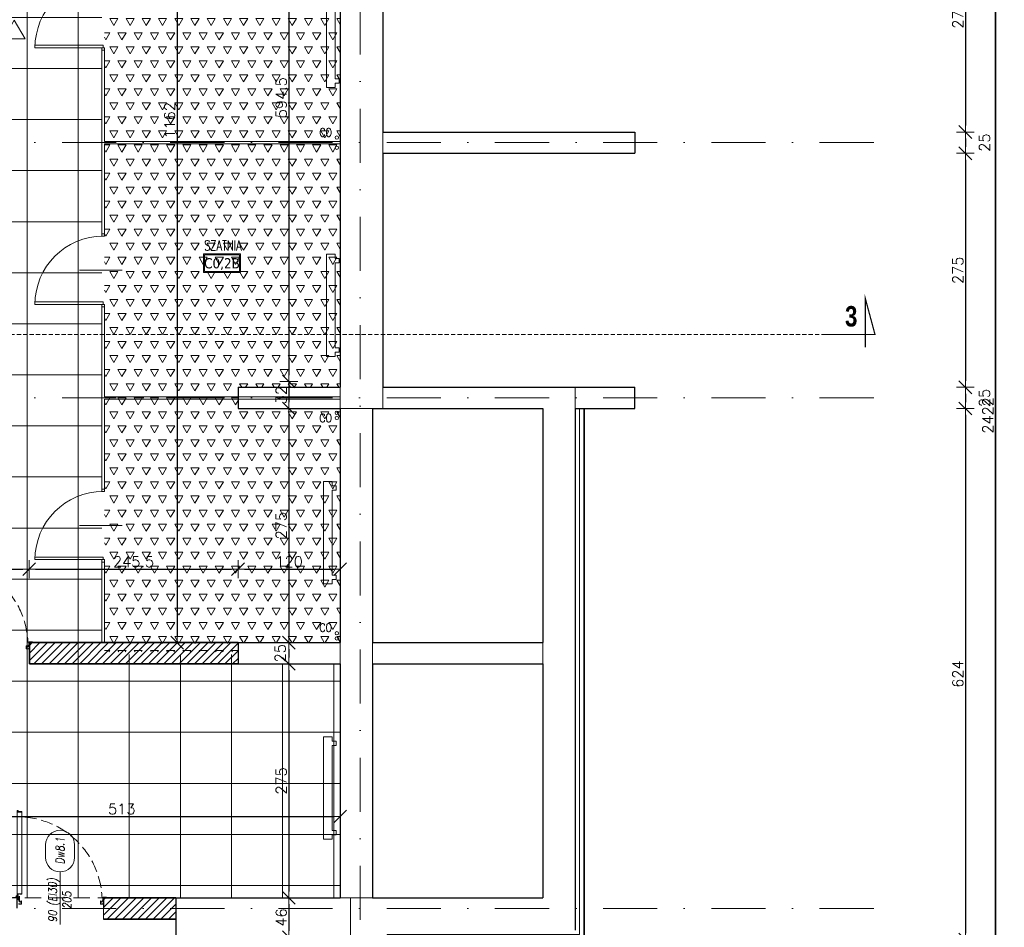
# Model space of a CAD drawing. Header units: millimetres. Extents: x 28291 to 177760, y -399809 to -170937.
# Tile 119 of 256: x 52791 to 53948, y -197449 to -196383. Entities that reach past the tile are written whole.
import ezdxf
from ezdxf.enums import TextEntityAlignment as Align

# ---------------------------------------------------------------- set-up
doc = ezdxf.new("R2010")
doc.units = ezdxf.units.MM
for name, pattern in [('CARKOVANA', [7.5, 5, -2.5]), ('CENTER', [0.6, 0.375, -0.075, 0.075, -0.075]), ('CHAIN', [0.3543, 0.2362, -0.0295, 0.0591, -0.0295]), ('DASHDOT', [25.4, 12.7, -6.35, 0, -6.35]), ('HIDDEN', [9.525, 6.35, -3.175]), ('Hidden Line', [391.222223, 282.222223, -109])]:
    doc.linetypes.add(name, pattern=pattern)
doc.layers.get('0').update_dxf_attribs({"lineweight": 0})
for name, color, linetype, lineweight in [('!! 0_ Istn-sciany', 3, 'Continuous', 30), ('!! 0_ Istn-widok', 1, 'Continuous', 15), ('!! 0_ Opis', 8, 'Continuous', 13), ('!! 0_Opis_pom', 9, 'Continuous', 13), ('!! 1_ tynk zewn  - nowy', 21, 'Continuous', 20), ('!! 1_droga ewakuacyjna', 3, 'CHAIN', 20), ('!! 1_hatch projektowane ściany', 4, 'Continuous', 5), ('!! 2_ remont Ocieplenie', 4, 'ZIGZAG', 5), ('!! 2_posadzki gres 2 - komu', 200, 'Continuous', 9), ('!! 2_posadzki winyle 1', 31, 'Continuous', 9), ('!! wymiary osi', 250, 'Continuous', 9), ('0-osie-liniA', 14, 'DASHDOT', 5)]:
    doc.layers.add(name, color=color, linetype=linetype, lineweight=lineweight)
for name, color, linetype, lineweight, true_color in [('!! 0_Istn-armatura', 9, 'Continuous', 9, 0x808080), ('!! 1_drzwi-linia - zrealizowane', 7, 'Continuous', 5, 0x7a7a7a), ('!! 1_PROJ SCIANY ZREAL - HATCH', 9, 'Continuous', 0, 0x808080), ('!! 1_PROJ ŚCIANY  - zrealizowane', 9, 'Continuous', 35, 0x808080), ('!! 1_Wyburzenia', 252, 'CARKOVANA', 13, 0x696969), ('!! 2_OPIS DRZWI ZREAZL', 7, 'Continuous', 5, 0xb5b5b5)]:
    doc.layers.add(name, color=color, linetype=linetype, lineweight=lineweight, true_color=true_color)
doc.layers.add('!! 0_Istn-grzejniki', color=7, linetype='Continuous', lineweight=0, plot=False)
doc.styles.add('50', font='ROMANS.shx', dxfattribs={"width": 0.8, "height": 10})
doc.styles.add('ARCHETYP', font='romans.shx', dxfattribs={"height": 15})
doc.styles.add('ARIAL', font='tahoma.ttf')
doc.styles.add('STYLE7', font='ARIALNB.TTF')
doc.styles.add('TXT', font='simplex.shx')
doc.linetypes.add('ZIGZAG', pattern='A,0.00254,-5.08,[131,ltypeshp.shx,S=5.08,R=0,X=-5.08,Y=0],-10.16,[131,ltypeshp.shx,S=5.08,R=180,X=5.08,Y=0],-5.08', length=20.32254)
doc.dimstyles.new('DIM50', dxfattribs={"dimscale": 5, "dimtxt": 2.5, "dimasz": 1.5, "dimexe": 0, "dimexo": 0, "dimgap": 0.5, "dimtad": 1, "dimdec": 4, "dimrnd": 0.5, "dimdsep": 46, "dimtxsty": 'TXT', "dimblk1": 'TICK1', "dimblk2": 'TICK1', "dimsah": 1, "dimcen": 0, "dimse1": 1, "dimse2": 1, "dimclrd": 1, "dimclre": 7, "dimclrt": 9, "dimadec": 0, "dimazin": 0, "dimtfac": 1, "dimtdec": 4, "dimtmove": 2, "dimatfit": 3, "dimldrblk": 'TICK1', "dimfxl": 1, "dimtolj": 1, "dimarcsym": 0})

# ---------------------------------------------------------------- blocks, each defined once
blk = doc.blocks.new('BLOK OSI')
at = {"layer": '0-osie-liniA', "ltscale": 5}
for points in [[(53191.21142, -193626.89479), (53191.21142, -199860.81919)], [(51570.03302, -196590.0883), (53810.60983, -196590.0883)], [(51570.03302, -196890.0883), (53810.60983, -196890.0883)], [(51570.03302, -197490.0883), (53810.60983, -197490.0883)]]:
    blk.add_lwpolyline(points, dxfattribs=at)
blk = doc.blocks.new('zaw-dr-90-p')
at = {"color": 2, "linetype": 'CENTER', "ltscale": 0.2}
for p, q in [((12, 0), (-12, 0)), ((0, 12), (0, -12)), ((24, 24), (31, 24)), ((24, 19), (31, 19))]:
    blk.add_line(p, q, dxfattribs=at)
at = {"ltscale": 0.2}
for p, q in [((10, 12), (6, 12)), ((10, 0), (10, 6))]:
    blk.add_line(p, q, dxfattribs=at)
blk.add_lwpolyline([(0, 6), (23, 6, 0.414214), (28, 11), (28, 31), (24, 31), (24, 11, -0.414214), (23, 10), (0, 10, 4.561698), (8, 6), (5, 4)], format="xyb", dxfattribs=at)
blk.add_lwpolyline([(0, 0), (-2, 0), (-2, 0), (0, 0), (0, 3), (0, 3), (0, 0), (3, 0), (3, 0), (0, 0), (0, -3), (0, -3)], close=True)
blk.add_lwpolyline([(10, 10), (10, 39), (6, 39), (6, 10)], dxfattribs=at)
blk.add_circle((0, 0), 6.5, dxfattribs=at)
blk = doc.blocks.new('drzwi 90- sc 12')
for p, q in [((-13620.3, 20410.2), (-13620.3, 20313.8)), ((-13614.9, 20409.9), (-13620.3, 20409.9)), ((-13616.1, 20410.3), (-13620.2, 20410.3)), ((-13616.1, 20410.3), (-13620, 20410.3)), ((-13618.2, 20410.3), (-13616.2, 20410.3)), ((-13618.2, 20410.3), (-13616.2, 20410.3)), ((-13616.1, 20410.3), (-13616.1, 20411.5)), ((-13616.1, 20411.5), (-13615, 20411.5)), ((-13614.9, 20411.4), (-13614.9, 20313.8)), ((-13620.3, 20313.5), (-13620.3, 20318)), ((-13614.9, 20312.3), (-13614.9, 20318)), ((-13715.6, 20308.3), (-13715.6, 20308.6)), ((-13715.6, 20307.7), (-13715.6, 20308.6)), ((-13715.6, 20307.8), (-13715.6, 20308.6)), ((-13715.6, 20307.7), (-13715.4, 20307.7)), ((-13614.9, 20313.8), (-13620.3, 20313.8)), ((-13618.2, 20313.4), (-13620.2, 20313.4)), ((-13618.2, 20313.7), (-13618.2, 20313.4)), ((-13618.2, 20313.7), (-13616.4, 20313.7)), ((-13617.8, 20311.1), (-13617.8, 20305.7)), ((-13617.8, 20311.1), (-13617.8, 20305.7)), ((-13616.2, 20309.9), (-13617.4, 20309.9)), ((-13616.2, 20309.9), (-13616.2, 20311)), ((-13615.9, 20313.2), (-13615.9, 20312.2)), ((-13615.9, 20312.2), (-13615, 20312.2)), ((-13715.8, 20302), (-13716.3, 20302)), ((-13616.8, 20302), (-13616.3, 20302))]:
    blk.add_line(p, q)
for points in [[(-13665.3, 20285), (-13665.3, 20325.8)], [(-13615.6, 20309.6), (-13615.3, 20309.6), (-13615.3, 20309.8), (-13616.3, 20309.8), (-13616.3, 20309.6), (-13615.9, 20309.6)]]:
    blk.add_lwpolyline(points)
at = {"lineweight": 30}
for points in [[(-13716.3, 20308.9), (-13721.3, 20308.9)], [(-13716.3, 20308.9), (-13716.3, 20296.9)], [(-13614.3, 20308.9), (-13609.3, 20308.9)], [(-13614.3, 20308.9), (-13614.3, 20296.9)]]:
    blk.add_lwpolyline(points, dxfattribs=at)
at = {"ltscale": 0.2}
for points in [[(-13715.6, 20307.5), (-13715.6, 20309.5, 0.414214), (-13715.9, 20309.8), (-13719.4, 20309.8, 0.414214), (-13719.8, 20309.5), (-13719.8, 20308.9), (-13719.6, 20308.9), (-13719.6, 20309.5, -0.414214), (-13719.4, 20309.6), (-13717, 20309.6)], [(-13717, 20309.6), (-13715.9, 20309.6, -0.414214), (-13715.7, 20309.5), (-13715.7, 20307.5)], [(-13715.7, 20307.8), (-13715.7, 20305.6, 0.414214), (-13715.4, 20305.2), (-13715, 20305.2, -0.414214), (-13714.8, 20305.1), (-13714.8, 20304.5, 0.414214), (-13714.5, 20304.1), (-13713.3, 20304.1, 0.414214), (-13712.9, 20304.5), (-13712.9, 20305.1, -1), (-13712.7, 20305.1), (-13712.7, 20302, -0.414214), (-13712.9, 20301.8), (-13715.4, 20301.8, -0.414214), (-13715.6, 20302), (-13715.6, 20302.5), (-13715.8, 20302.5), (-13715.8, 20302, 0.414214), (-13715.4, 20301.6), (-13712.9, 20301.6, 0.414214), (-13712.6, 20302), (-13712.6, 20305.1, 1), (-13713.1, 20305.1), (-13713.1, 20304.5, -0.414214), (-13713.3, 20304.3), (-13714.5, 20304.3, -0.414214), (-13714.6, 20304.5), (-13714.6, 20305.1, 0.414214), (-13715, 20305.4), (-13715.4, 20305.4, -0.414214), (-13715.6, 20305.6), (-13715.6, 20307.6)], [(-13615.9, 20309.6), (-13616.6, 20309.6, 0.414214), (-13616.8, 20309.5), (-13616.8, 20305.6, -0.414214), (-13617.1, 20305.2), (-13617.6, 20305.2, 0.414214), (-13617.7, 20305.1), (-13617.7, 20304.5, -0.414214), (-13618.1, 20304.1), (-13619.3, 20304.1, -0.414214), (-13619.6, 20304.5), (-13619.6, 20305.1, 1), (-13619.8, 20305.1), (-13619.8, 20302, 0.414214), (-13619.6, 20301.8), (-13617.1, 20301.8, 0.414214), (-13616.9, 20302), (-13616.9, 20302.5), (-13616.8, 20302.5), (-13616.8, 20302, -0.414214), (-13617.1, 20301.6), (-13619.6, 20301.6, -0.414214), (-13620, 20302), (-13620, 20305.1, -1), (-13619.4, 20305.1), (-13619.4, 20304.5, 0.414214), (-13619.3, 20304.3), (-13618.1, 20304.3, 0.414214), (-13617.9, 20304.5), (-13617.9, 20305.1, -0.414214), (-13617.6, 20305.4), (-13617.1, 20305.4, 0.414214), (-13617, 20305.6), (-13617, 20309.5, -0.414214), (-13616.6, 20309.8), (-13613.1, 20309.8, -0.414214), (-13612.8, 20309.5), (-13612.8, 20308.9), (-13612.9, 20308.9), (-13612.9, 20309.5, 0.414214), (-13613.1, 20309.6), (-13615.6, 20309.6)]]:
    blk.add_lwpolyline(points, format="xyb", dxfattribs=at)
blk.add_lwpolyline([(-13616.8, 20308.8), (-13617, 20308.8), (-13617, 20307.4), (-13616.8, 20307.4)], close=True)
for centre, radius, start, end in [((-13620.2, 20410.2), 0.1, 90, 180), ((-13615, 20411.4), 0.1, 0, 90), ((-13620.2, 20313.5), 0.1, 180, 270), ((-13616.4, 20313.2), 0.5, 0, 90), ((-13616.3, 20311), 0.1, 0, 90), ((-13615, 20312.3), 0.1, 270, 0)]:
    blk.add_arc(centre, radius, start, end)
at = {"linetype": 'Hidden Line', "lineweight": 9, "ltscale": 0.05}
blk.add_arc((-13615.5, 20305.1), 99.1, 94.8005, 177.6944, dxfattribs=at)
at = {"xscale": 0.09999999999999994, "yscale": 0.09999999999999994, "zscale": 0.09999999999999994, "rotation": 180.0000000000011}
blk.add_blockref('zaw-dr-90-p', (-13614.9, 20310.9), dxfattribs=at)
blk = doc.blocks.new('TICK1')
at = {"color": 2}
blk.add_line((-1, -1), (1, 1), dxfattribs=at)
at = {"color": 0}
for p, q in [((0, 0), (-1, 0)), ((0, -1.4), (0, 1.4))]:
    blk.add_line(p, q, dxfattribs=at)
blk = doc.blocks.new('*D2482')
at = {"layer": '!! wymiary osi', "color": 1, "lineweight": -2, "transparency": 16777216}
blk.add_line((53937.1, -195644.1), (53937.1, -198051.1), dxfattribs=at)
at = {"layer": 'DEFPOINTS', "color": 0, "transparency": 16777216}
for p in [(53228.7, -195636.6), (53228.7, -198058.6), (53937.1, -198058.6)]:
    blk.add_point(p, dxfattribs=at)
at = {"layer": '!! wymiary osi', "color": 1, "lineweight": -2, "transparency": 16777216, "xscale": 7.5, "yscale": 7.5, "zscale": 7.5}
for p, rotation in [((53937.1, -195636.6), 90), ((53937.1, -198058.6), 270)]:
    blk.add_blockref('TICK1', p, dxfattribs=dict(at, rotation=rotation))
at = {"layer": '!! wymiary osi', "color": 9, "transparency": 16777216, "insert": (53928.4, -196847.6), "char_height": 12.5, "attachment_point": 5, "rotation": 90, "style": 'TXT'}
blk.add_mtext('\\A1;2422', dxfattribs=at)
blk = doc.blocks.new('*D2483')
at = {"layer": '!! wymiary osi', "color": 1, "lineweight": -2, "transparency": 16777216}
blk.add_line((53937.1, -198051.1), (53937.1, -195644.1), dxfattribs=at)
at = {"layer": 'DEFPOINTS', "color": 0, "transparency": 16777216}
for p in [(53228.7, -195636.6), (53937.1, -195636.6), (53228.7, -198058.6)]:
    blk.add_point(p, dxfattribs=at)
at = {"layer": '!! wymiary osi', "color": 1, "lineweight": -2, "transparency": 16777216, "xscale": 7.5, "yscale": 7.5, "zscale": 7.5}
for p, rotation in [((53937.1, -195636.6), 90), ((53937.1, -198058.6), 270)]:
    blk.add_blockref('TICK1', p, dxfattribs=dict(at, rotation=rotation))
at = {"layer": '!! wymiary osi', "color": 9, "transparency": 16777216, "insert": (53928.4, -196847.6), "char_height": 12.5, "attachment_point": 5, "rotation": 90, "style": 'TXT'}
blk.add_mtext('\\A1;2422', dxfattribs=at)
blk = doc.blocks.new('*D2486')
at = {"layer": '!! wymiary osi', "color": 1, "lineweight": -2, "transparency": 16777216}
blk.add_line((53901.9, -196247.1), (53901.9, -196507.1), dxfattribs=at)
at = {"layer": 'DEFPOINTS', "color": 0, "transparency": 16777216}
for p in [(53513.7, -196239.6), (53513.7, -196514.6), (53901.9, -196514.6)]:
    blk.add_point(p, dxfattribs=at)
at = {"layer": '!! wymiary osi', "color": 1, "lineweight": -2, "transparency": 16777216, "xscale": 7.5, "yscale": 7.5, "zscale": 7.5}
for p, rotation in [((53901.9, -196239.6), 90), ((53901.9, -196514.6), 270)]:
    blk.add_blockref('TICK1', p, dxfattribs=dict(at, rotation=rotation))
at = {"layer": '!! wymiary osi', "color": 9, "transparency": 16777216, "insert": (53893.1, -196377.1), "char_height": 12.5, "attachment_point": 5, "rotation": 90, "style": 'TXT'}
blk.add_mtext('\\A1;275', dxfattribs=at)
blk = doc.blocks.new('*D2487')
at = {"layer": '!! wymiary osi', "color": 1, "lineweight": -2, "transparency": 16777216}
blk.add_line((53901.9, -196522.1), (53901.9, -196532.1), dxfattribs=at)
at = {"layer": 'DEFPOINTS', "color": 0, "transparency": 16777216}
for p in [(53513.7, -196514.6), (53513.7, -196539.6), (53901.9, -196539.6)]:
    blk.add_point(p, dxfattribs=at)
at = {"layer": '!! wymiary osi', "color": 1, "lineweight": -2, "transparency": 16777216, "xscale": 7.5, "yscale": 7.5, "zscale": 7.5}
for p, rotation in [((53901.9, -196514.6), 90), ((53901.9, -196539.6), 270)]:
    blk.add_blockref('TICK1', p, dxfattribs=dict(at, rotation=rotation))
at = {"layer": '!! wymiary osi', "color": 9, "transparency": 16777216, "insert": (53924.4, -196527.1), "char_height": 12.5, "attachment_point": 5, "rotation": 90, "style": 'TXT'}
blk.add_mtext('\\A1;25', dxfattribs=at)
blk = doc.blocks.new('*D2488')
at = {"layer": '!! wymiary osi', "color": 1, "lineweight": -2, "transparency": 16777216}
blk.add_line((53901.9, -196547.1), (53901.9, -196807.1), dxfattribs=at)
at = {"layer": 'DEFPOINTS', "color": 0, "transparency": 16777216}
for p in [(53513.7, -196539.6), (53513.7, -196814.6), (53901.9, -196814.6)]:
    blk.add_point(p, dxfattribs=at)
at = {"layer": '!! wymiary osi', "color": 1, "lineweight": -2, "transparency": 16777216, "xscale": 7.5, "yscale": 7.5, "zscale": 7.5}
for p, rotation in [((53901.9, -196539.6), 90), ((53901.9, -196814.6), 270)]:
    blk.add_blockref('TICK1', p, dxfattribs=dict(at, rotation=rotation))
at = {"layer": '!! wymiary osi', "color": 9, "transparency": 16777216, "insert": (53893.1, -196677.1), "char_height": 12.5, "attachment_point": 5, "rotation": 90, "style": 'TXT'}
blk.add_mtext('\\A1;275', dxfattribs=at)
blk = doc.blocks.new('*D2489')
at = {"layer": '!! wymiary osi', "color": 1, "lineweight": -2, "transparency": 16777216}
blk.add_line((53901.9, -196822.1), (53901.9, -196832.1), dxfattribs=at)
at = {"layer": 'DEFPOINTS', "color": 0, "transparency": 16777216}
for p in [(53513.7, -196814.6), (53517.4, -196839.6), (53901.9, -196839.6)]:
    blk.add_point(p, dxfattribs=at)
at = {"layer": '!! wymiary osi', "color": 1, "lineweight": -2, "transparency": 16777216, "xscale": 7.5, "yscale": 7.5, "zscale": 7.5}
for p, rotation in [((53901.9, -196814.6), 90), ((53901.9, -196839.6), 270)]:
    blk.add_blockref('TICK1', p, dxfattribs=dict(at, rotation=rotation))
at = {"layer": '!! wymiary osi', "color": 9, "transparency": 16777216, "insert": (53924.4, -196827.1), "char_height": 12.5, "attachment_point": 5, "rotation": 90, "style": 'TXT'}
blk.add_mtext('\\A1;25', dxfattribs=at)
blk = doc.blocks.new('*D2490')
at = {"layer": '!! wymiary osi', "color": 1, "lineweight": -2, "transparency": 16777216}
blk.add_line((53901.9, -196847.1), (53901.9, -197456.1), dxfattribs=at)
at = {"layer": 'DEFPOINTS', "color": 0, "transparency": 16777216}
for p in [(53517.4, -196839.6), (53454.7, -197463.6), (53901.9, -197463.6)]:
    blk.add_point(p, dxfattribs=at)
at = {"layer": '!! wymiary osi', "color": 1, "lineweight": -2, "transparency": 16777216, "xscale": 7.5, "yscale": 7.5, "zscale": 7.5}
for p, rotation in [((53901.9, -196839.6), 90), ((53901.9, -197463.6), 270)]:
    blk.add_blockref('TICK1', p, dxfattribs=dict(at, rotation=rotation))
at = {"layer": '!! wymiary osi', "color": 9, "transparency": 16777216, "insert": (53893.1, -197151.6), "char_height": 12.5, "attachment_point": 5, "rotation": 90, "style": 'TXT'}
blk.add_mtext('\\A1;624', dxfattribs=at)
blk = doc.blocks.new('*D2500')
at = {"layer": '!! wymiary osi', "color": 1, "lineweight": -2, "transparency": 16777216}
blk.add_line((53107.3, -196220.6), (53107.3, -196800.3), dxfattribs=at)
at = {"layer": 'DEFPOINTS', "color": 0, "transparency": 16777216}
for p in [(53167.7, -196213.1), (53107.3, -196807.8), (53167.7, -196807.8)]:
    blk.add_point(p, dxfattribs=at)
at = {"layer": '!! wymiary osi', "color": 1, "lineweight": -2, "transparency": 16777216, "xscale": 7.5, "yscale": 7.5, "zscale": 7.5}
for p, rotation in [((53107.3, -196213.1), 90), ((53107.3, -196807.8), 270)]:
    blk.add_blockref('TICK1', p, dxfattribs=dict(at, rotation=rotation))
at = {"layer": '!! wymiary osi', "color": 9, "transparency": 16777216, "insert": (53098.5, -196474.3), "char_height": 12.5, "attachment_point": 5, "rotation": 90, "style": 'TXT'}
blk.add_mtext('\\A1;594.5', dxfattribs=at)
blk = doc.blocks.new('*D2501')
at = {"layer": '!! wymiary osi', "color": 1, "lineweight": -2, "transparency": 16777216}
blk.add_line((53107.3, -196815.3), (53107.3, -196832.1), dxfattribs=at)
at = {"layer": 'DEFPOINTS', "color": 0, "transparency": 16777216}
for p in [(53167.7, -196807.8), (53107.3, -196839.6), (53167.7, -196839.6)]:
    blk.add_point(p, dxfattribs=at)
at = {"layer": '!! wymiary osi', "color": 1, "lineweight": -2, "transparency": 16777216, "xscale": 7.5, "yscale": 7.5, "zscale": 7.5}
for p, rotation in [((53107.3, -196807.8), 90), ((53107.3, -196839.6), 270)]:
    blk.add_blockref('TICK1', p, dxfattribs=dict(at, rotation=rotation))
at = {"layer": '!! wymiary osi', "color": 9, "transparency": 16777216, "insert": (53098.5, -196823.7), "char_height": 12.5, "attachment_point": 5, "rotation": 90, "style": 'TXT'}
blk.add_mtext('\\A1;32', dxfattribs=at)
blk = doc.blocks.new('*D2502')
at = {"layer": '!! wymiary osi', "color": 1, "lineweight": -2, "transparency": 16777216}
blk.add_line((53107.3, -196847.1), (53107.3, -197107.1), dxfattribs=at)
at = {"layer": 'DEFPOINTS', "color": 0, "transparency": 16777216}
for p in [(53167.7, -196839.6), (53107.3, -197114.6), (53167.7, -197114.6)]:
    blk.add_point(p, dxfattribs=at)
at = {"layer": '!! wymiary osi', "color": 1, "lineweight": -2, "transparency": 16777216, "xscale": 7.5, "yscale": 7.5, "zscale": 7.5}
for p, rotation in [((53107.3, -196839.6), 90), ((53107.3, -197114.6), 270)]:
    blk.add_blockref('TICK1', p, dxfattribs=dict(at, rotation=rotation))
at = {"layer": '!! wymiary osi', "color": 9, "transparency": 16777216, "insert": (53098.5, -196977.1), "char_height": 12.5, "attachment_point": 5, "rotation": 90, "style": 'TXT'}
blk.add_mtext('\\A1;275', dxfattribs=at)
blk = doc.blocks.new('*D2531')
at = {"layer": '!! wymiary osi', "color": 1, "lineweight": -2, "transparency": 16777216}
blk.add_line((52662.2, -197318.9), (53160.2, -197318.9), dxfattribs=at)
at = {"layer": 'DEFPOINTS', "color": 0, "transparency": 16777216}
for p in [(52654.7, -197277.1), (53167.7, -197277.1), (53167.7, -197318.9)]:
    blk.add_point(p, dxfattribs=at)
at = {"layer": '!! wymiary osi', "color": 1, "lineweight": -2, "transparency": 16777216, "xscale": 7.5, "yscale": 7.5, "zscale": 7.5, "rotation": 180}
blk.add_blockref('TICK1', (52654.7, -197318.9), dxfattribs=at)
at = {"layer": '!! wymiary osi', "color": 1, "lineweight": -2, "transparency": 16777216, "xscale": 7.5, "yscale": 7.5, "zscale": 7.5}
blk.add_blockref('TICK1', (53167.7, -197318.9), dxfattribs=at)
at = {"layer": '!! wymiary osi', "color": 9, "transparency": 16777216, "insert": (52911.2, -197310.1), "char_height": 12.5, "attachment_point": 5, "style": 'TXT'}
blk.add_mtext('\\A1;513', dxfattribs=at)
blk = doc.blocks.new('*D2535')
at = {"layer": '!! wymiary osi', "color": 1, "lineweight": -2, "transparency": 16777216}
blk.add_line((52708.2, -197028.2), (52794.9, -197028.2), dxfattribs=at)
at = {"layer": 'DEFPOINTS', "color": 0, "transparency": 16777216}
for p in [(52802.4, -197028.2), (52700.7, -197114.6), (52802.4, -197114)]:
    blk.add_point(p, dxfattribs=at)
at = {"layer": '!! wymiary osi', "color": 1, "lineweight": -2, "transparency": 16777216, "xscale": 7.5, "yscale": 7.5, "zscale": 7.5, "rotation": 180}
blk.add_blockref('TICK1', (52700.7, -197028.2), dxfattribs=at)
at = {"layer": '!! wymiary osi', "color": 1, "lineweight": -2, "transparency": 16777216, "xscale": 7.5, "yscale": 7.5, "zscale": 7.5}
blk.add_blockref('TICK1', (52802.4, -197028.2), dxfattribs=at)
at = {"layer": '!! wymiary osi', "color": 9, "transparency": 16777216, "insert": (52751.5, -197019.5), "char_height": 12.5, "attachment_point": 5, "style": 'TXT'}
blk.add_mtext('\\A1;101.5', dxfattribs=at)
blk = doc.blocks.new('*D2536')
at = {"layer": '!! wymiary osi', "color": 1, "lineweight": -2, "transparency": 16777216}
blk.add_line((52809.9, -197028.2), (53040.2, -197028.2), dxfattribs=at)
at = {"layer": 'DEFPOINTS', "color": 0, "transparency": 16777216}
for p in [(53047.7, -197028.2), (52802.4, -197114), (53047.7, -197114)]:
    blk.add_point(p, dxfattribs=at)
at = {"layer": '!! wymiary osi', "color": 1, "lineweight": -2, "transparency": 16777216, "xscale": 7.5, "yscale": 7.5, "zscale": 7.5, "rotation": 180}
blk.add_blockref('TICK1', (52802.4, -197028.2), dxfattribs=at)
at = {"layer": '!! wymiary osi', "color": 1, "lineweight": -2, "transparency": 16777216, "xscale": 7.5, "yscale": 7.5, "zscale": 7.5}
blk.add_blockref('TICK1', (53047.7, -197028.2), dxfattribs=at)
at = {"layer": '!! wymiary osi', "color": 9, "transparency": 16777216, "insert": (52925, -197019.5), "char_height": 12.5, "attachment_point": 5, "style": 'TXT'}
blk.add_mtext('\\A1;245.5', dxfattribs=at)
blk = doc.blocks.new('*D2537')
at = {"layer": '!! wymiary osi', "color": 1, "lineweight": -2, "transparency": 16777216}
blk.add_line((53055.2, -197028.2), (53160.2, -197028.2), dxfattribs=at)
at = {"layer": 'DEFPOINTS', "color": 0, "transparency": 16777216}
for p in [(53167.7, -197028.2), (53047.7, -197114), (53167.7, -197114.6)]:
    blk.add_point(p, dxfattribs=at)
at = {"layer": '!! wymiary osi', "color": 1, "lineweight": -2, "transparency": 16777216, "xscale": 7.5, "yscale": 7.5, "zscale": 7.5, "rotation": 180}
blk.add_blockref('TICK1', (53047.7, -197028.2), dxfattribs=at)
at = {"layer": '!! wymiary osi', "color": 1, "lineweight": -2, "transparency": 16777216, "xscale": 7.5, "yscale": 7.5, "zscale": 7.5}
blk.add_blockref('TICK1', (53167.7, -197028.2), dxfattribs=at)
at = {"layer": '!! wymiary osi', "color": 9, "transparency": 16777216, "insert": (53107.7, -197019.5), "char_height": 12.5, "attachment_point": 5, "style": 'TXT'}
blk.add_mtext('\\A1;120', dxfattribs=at)
blk = doc.blocks.new('*D2543')
at = {"layer": '!! wymiary osi', "color": 1, "lineweight": -2, "transparency": 16777216}
blk.add_line((53107.3, -197122.1), (53107.3, -197132.1), dxfattribs=at)
at = {"layer": 'DEFPOINTS', "color": 0, "transparency": 16777216}
for p in [(53167.7, -197114.6), (53107.3, -197139.6), (53167.7, -197139.6)]:
    blk.add_point(p, dxfattribs=at)
at = {"layer": '!! wymiary osi', "color": 1, "lineweight": -2, "transparency": 16777216, "xscale": 7.5, "yscale": 7.5, "zscale": 7.5}
for p, rotation in [((53107.3, -197114.6), 90), ((53107.3, -197139.6), 270)]:
    blk.add_blockref('TICK1', p, dxfattribs=dict(at, rotation=rotation))
at = {"layer": '!! wymiary osi', "color": 9, "transparency": 16777216, "insert": (53097.3, -197127.1), "char_height": 12.5, "attachment_point": 5, "rotation": 90, "style": 'TXT'}
blk.add_mtext('\\A1;25', dxfattribs=at)
blk = doc.blocks.new('*D2544')
at = {"layer": '!! wymiary osi', "color": 1, "lineweight": -2, "transparency": 16777216}
blk.add_line((53107.3, -197147.1), (53107.3, -197407.1), dxfattribs=at)
at = {"layer": 'DEFPOINTS', "color": 0, "transparency": 16777216}
for p in [(53167.7, -197139.6), (53107.3, -197414.6), (53167.7, -197414.6)]:
    blk.add_point(p, dxfattribs=at)
at = {"layer": '!! wymiary osi', "color": 1, "lineweight": -2, "transparency": 16777216, "xscale": 7.5, "yscale": 7.5, "zscale": 7.5}
for p, rotation in [((53107.3, -197139.6), 90), ((53107.3, -197414.6), 270)]:
    blk.add_blockref('TICK1', p, dxfattribs=dict(at, rotation=rotation))
at = {"layer": '!! wymiary osi', "color": 9, "transparency": 16777216, "insert": (53098.5, -197277.1), "char_height": 12.5, "attachment_point": 5, "rotation": 90, "style": 'TXT'}
blk.add_mtext('\\A1;275', dxfattribs=at)
blk = doc.blocks.new('*D2545')
at = {"layer": '!! wymiary osi', "color": 1, "lineweight": -2, "transparency": 16777216}
blk.add_line((53107.3, -197422.1), (53107.3, -197453.1), dxfattribs=at)
at = {"layer": 'DEFPOINTS', "color": 0, "transparency": 16777216}
for p in [(53167.7, -197414.6), (53107.3, -197460.6), (53167.7, -197460.6)]:
    blk.add_point(p, dxfattribs=at)
at = {"layer": '!! wymiary osi', "color": 1, "lineweight": -2, "transparency": 16777216, "xscale": 7.5, "yscale": 7.5, "zscale": 7.5}
for p, rotation in [((53107.3, -197414.6), 90), ((53107.3, -197460.6), 270)]:
    blk.add_blockref('TICK1', p, dxfattribs=dict(at, rotation=rotation))
at = {"layer": '!! wymiary osi', "color": 9, "transparency": 16777216, "insert": (53098.5, -197437.6), "char_height": 12.5, "attachment_point": 5, "rotation": 90, "style": 'TXT'}
blk.add_mtext('\\A1;46', dxfattribs=at)
blk = doc.blocks.new('*D2600')
at = {"layer": '!! wymiary osi', "color": 1, "lineweight": -2, "transparency": 16777216}
blk.add_line((52976.2, -195960.1), (52976.2, -197107.1), dxfattribs=at)
at = {"layer": 'DEFPOINTS', "color": 0, "transparency": 16777216}
for p in [(52894.7, -195952.6), (52894.7, -197114.6), (52976.2, -197114.6)]:
    blk.add_point(p, dxfattribs=at)
at = {"layer": '!! wymiary osi', "color": 1, "lineweight": -2, "transparency": 16777216, "xscale": 7.5, "yscale": 7.5, "zscale": 7.5}
for p, rotation in [((52976.2, -195952.6), 90), ((52976.2, -197114.6), 270)]:
    blk.add_blockref('TICK1', p, dxfattribs=dict(at, rotation=rotation))
at = {"layer": '!! wymiary osi', "color": 9, "transparency": 16777216, "insert": (52967.4, -196500.9), "char_height": 12.5, "attachment_point": 5, "rotation": 90, "style": 'TXT'}
blk.add_mtext('\\A1;1162', dxfattribs=at)
blk = doc.blocks.new('oznaczenie przekroi')
at = {"layer": '!! 0_ Opis', "color": 2, "const_width": 1.44}
blk.add_lwpolyline([(89794.5, -196602.5), (89855.3, -196602.5), (89844, -196560.4), (89844, -196617.7)], dxfattribs=at)
blk.add_lwpolyline([(89794.5, -196602.5), (89855.3, -196602.5), (89844, -196560.4), (89844, -196617.7)], dxfattribs=at)
at = {"layer": '!! 1_Wyburzenia'}
blk.add_lwpolyline([(87812.4, -196602.5), (89794.5, -196602.5)], dxfattribs=at)
at = {"layer": '!! 0_ Opis', "color": 9, "style": 'STYLE7', "text_generation_flag": 6, "width": 0.95}
blk.add_text('3', height=24, rotation=180, dxfattribs=at).set_placement((89820.1, -196593.1))
blk = doc.blocks.new('1_ok-opis')
blk.add_line((0, 111.6), (0, 50))
for points in [[(-17, 128.6), (-17, 143.6)], [(17, 128.6), (17, 143.6)]]:
    blk.add_lwpolyline(points)
for centre, start, end in [((0, 143.6), 0, 180), ((0, 128.6), 180, 0)]:
    blk.add_arc(centre, 17, start, end)
at = {"style": 'ARCHETYP'}
for tag, height, rotation, p in [('NR', 12, 90, (0, 136.9)), ('NR', 12, 270, (0, 136.9)), ('SZEROKOŚĆ', 10, 90, (-8, 78.3)), ('WYSOKOŚĆ', 10, 270, (-8, 78.3)), ('WYSOKOŚĆ', 10, 90, (8, 78.3)), ('SZEROKOŚĆ', 10, 270, (8, 78.3))]:
    blk.add_attdef(tag, text='', height=height, rotation=rotation, dxfattribs=at).set_placement(p, align=Align.MIDDLE)

msp = doc.modelspace()

# ---------------------------------------------------------------- hatches: boundary and pattern name
at = {"layer": '!! 1_PROJ SCIANY ZREAL - HATCH'}
h = msp.add_hatch(dxfattribs=at)
h.set_pattern_fill('ANSI31', color=256, scale=2)
h.paths.add_polyline_path([(52802.71142, -197139.5883), (53047.71142, -197139.5883), (53047.71142, -197114.5883), (52802.71142, -197114.5883)])
h = msp.add_hatch(dxfattribs=at)
h.set_pattern_fill('ANSI31', color=256, scale=2)
h.paths.add_polyline_path([(52889.71142, -197439.5883), (52974.71142, -197439.5883), (52974.71142, -197414.5883), (52889.71142, -197414.5883)])
at = {"layer": '!! 2_posadzki gres 2 - komu', "linetype": 'Continuous'}
h = msp.add_hatch(dxfattribs=at)
h.set_pattern_fill('_USER', color=256, scale=60, double=1, pattern_type=0)
h.set_pattern_definition([(0, (0, 0), (0, 60), []), (90, (0, 0), (-60, 4e-15), [])])
h.paths.add_polyline_path([(52370.71142, -197414.5883), (53167.71142, -197414.5883), (53167.71142, -197139.5883), (53047.71142, -197139.5883), (53047.71142, -197128.5883), (52887.71142, -197128.5883), (52887.71142, -196222.5883), (53167.71142, -196222.5883), (53167.71142, -195639.5883), (52604.71142, -195639.5883), (52604.71142, -197139.5883), (52370.71142, -197139.5883)])
at = {"layer": '!! 2_posadzki winyle 1'}
h = msp.add_hatch(dxfattribs=at)
h.set_pattern_fill('TRIANG', color=256, scale=2, style=0)
h.paths.add_polyline_path([(52890.71142, -197125.5883), (53047.71142, -197125.5883), (53047.71142, -197114.5883), (53167.71142, -197114.5883), (53167.71142, -196839.5883), (53047.71142, -196839.5883), (53047.71142, -196814.5883), (53167.71142, -196814.5883), (53167.71142, -196225.5883), (52890.71142, -196225.5883)])

# ---------------------------------------------------------------- linework, layer by layer
at = {"layer": '!! 0_ Istn-sciany'}
for points in [[(53167.71142, -196211.0883), (53167.71142, -196814.5883)], [(53217.71142, -196239.5883), (53217.71142, -196514.5883)], [(53217.71142, -196514.5883), (53513.71142, -196514.5883)], [(53513.71142, -196514.5883), (53513.71142, -196539.5883)], [(53217.71142, -196539.5883), (53217.71142, -196814.5883)], [(53217.71142, -196539.5883), (53513.71142, -196539.5883)], [(53047.71142, -196814.5883), (53047.71142, -196839.5883)], [(53047.71142, -196814.5883), (53167.71142, -196814.5883)], [(53217.71142, -196814.5883), (53513.71142, -196814.5883)], [(53513.71142, -196839.5883), (53513.71142, -196814.5883)], [(53047.71142, -196839.5883), (53167.71142, -196839.5883)], [(53167.71142, -196839.5883), (53167.71142, -197114.5883)], [(53205.71142, -196839.5883), (53205.71142, -197114.5883)], [(53205.71142, -196839.5883), (53405.71142, -196839.5883)], [(53405.71142, -196839.5883), (53405.71142, -197114.5883)], [(53443.71142, -196839.5883), (53443.71142, -197452.5883)], [(53443.71142, -196839.5883), (53513.71142, -196839.5883)], [(53047.71142, -197114.5883), (53047.71142, -197139.5883)], [(53047.71142, -197114.5883), (53167.71142, -197114.5883)], [(53205.71142, -197114.5883), (53405.71142, -197114.5883)], [(53047.71142, -197139.5883), (53167.71142, -197139.5883)], [(53167.71142, -197139.5883), (53167.71142, -197414.5883)], [(53205.71142, -197139.5883), (53205.71142, -197414.5883)], [(53205.71142, -197139.5883), (53405.71142, -197139.5883)], [(53405.71142, -197139.5883), (53405.71142, -197414.5883)], [(52974.71142, -197414.5883), (53167.71142, -197414.5883)], [(52974.71142, -197414.5883), (52974.71142, -197460.5883)], [(53205.71142, -197414.5883), (53405.71142, -197414.5883)]]:
    msp.add_lwpolyline(points, dxfattribs=at)
at = {"layer": '!! 0_ Istn-widok'}
for p, q in [((53167.71142, -196825.5883), (52890.71142, -196825.5883)), ((53167.71142, -196828.5883), (52890.71142, -196828.5883))]:
    msp.add_line(p, q, dxfattribs=at)
for points in [[(52809.21142, -196412.5883), (52889.21142, -196412.5883), (52889.21142, -196415.5883), (52809.21142, -196415.5883)], [(52887.71142, -196415.5883), (52887.71142, -196418.5883), (52890.71142, -196418.5883), (52890.71142, -196415.5883)], [(52887.71142, -196637.0883), (52887.71142, -196634.0883), (52890.71142, -196634.0883), (52890.71142, -196637.0883)], [(52809.21142, -196714.0883), (52889.21142, -196714.0883), (52889.21142, -196717.0883), (52809.21142, -196717.0883)], [(52887.71142, -196717.0883), (52887.71142, -196720.0883), (52890.71142, -196720.0883), (52890.71142, -196717.0883)], [(52887.71142, -196937.0883), (52887.71142, -196934.0883), (52890.71142, -196934.0883), (52890.71142, -196937.0883)], [(52809.21142, -197014.0883), (52889.21142, -197014.0883), (52889.21142, -197017.0883), (52809.21142, -197017.0883)], [(52887.71142, -197017.0883), (52887.71142, -197020.0883), (52890.71142, -197020.0883), (52890.71142, -197017.0883)]]:
    msp.add_lwpolyline(points, close=True, dxfattribs=at)
for points in [[(52887.71142, -196418.5883), (52887.71142, -196634.0883)], [(52890.71142, -196418.5883), (52890.71142, -196525.5883)], [(53217.71142, -196514.5883), (53217.71142, -196539.5883)], [(52890.71142, -196525.5883), (53167.71142, -196525.5883)], [(52890.71142, -196528.5883), (52890.71142, -196634.0883)], [(52890.71142, -196528.5883), (53167.71142, -196528.5883)], [(52861.71142, -196677.0883), (52911.71142, -196677.0883)], [(52887.71142, -196720.0883), (52887.71142, -196934.0883)], [(52890.71142, -196720.0883), (52890.71142, -196825.5883)], [(53167.71142, -196839.5883), (53167.71142, -196814.5883)], [(53217.71142, -196814.5883), (53217.71142, -196839.5883)], [(53443.71142, -196839.5883), (53443.71142, -196814.5883)], [(52890.71142, -196828.5883), (52890.71142, -196934.0883)], [(53205.71142, -196839.5883), (53167.71142, -196839.5883)], [(52861.71142, -196977.0883), (52911.71142, -196977.0883)], [(52887.71142, -197020.0883), (52887.71142, -197114.5883)], [(52890.71142, -197020.0883), (52890.71142, -197114.5883)], [(53167.71142, -197114.5883), (53167.71142, -197139.5883)], [(53205.71142, -197114.5883), (53205.71142, -197139.5883)], [(53405.71142, -197114.5883), (53405.71142, -197139.5883)], [(53167.71142, -197414.5883), (53205.71142, -197414.5883)], [(53179.71142, -197460.5883), (53179.71142, -197414.5883)]]:
    msp.add_lwpolyline(points, dxfattribs=at)
at = {"layer": '!! 0_ Istn-widok', "linetype": 'HIDDEN', "ltscale": 3}
msp.add_lwpolyline([(52711.71142, -197414.5883), (52974.71142, -197414.5883)], dxfattribs=at)
at = {"layer": '!! 0_ Istn-widok'}
for centre in [(52889.21142, -196415.5883), (52889.21142, -196717.0883), (52889.21142, -197017.0883)]:
    msp.add_arc(centre, 80, 90.00000004, 180.00000004, dxfattribs=at)
at = {"layer": '!! 0_Istn-armatura'}
for centre in [(53163.71142, -196521.0883), (53163.71142, -196533.0883), (53163.71142, -196844.5883), (53163.71142, -196850.5883), (53163.71142, -197103.5883), (53163.71142, -197109.5883)]:
    msp.add_circle(centre, 2, dxfattribs=at)
at = {"layer": '!! 0_Istn-grzejniki'}
for points in [[(53166.64018, -196457.20114), (53161.64018, -196457.20114), (53161.64018, -196462.20114), (53151.64018, -196462.20114), (53151.64018, -196342.20114), (53161.64018, -196342.20114), (53161.64018, -196347.20114), (53166.64018, -196347.20114), (53166.64018, -196352.20114), (53161.64018, -196352.20114), (53161.64018, -196452.20114), (53166.64018, -196452.20114)], [(53166.64018, -196773.20114), (53161.64018, -196773.20114), (53161.64018, -196778.20114), (53151.64018, -196778.20114), (53151.64018, -196658.20114), (53161.64018, -196658.20114), (53161.64018, -196663.20114), (53166.64018, -196663.20114), (53166.64018, -196668.20114), (53161.64018, -196668.20114), (53161.64018, -196768.20114), (53166.64018, -196768.20114)], [(53163.12978, -197040.36545), (53158.12978, -197040.36545), (53158.12978, -197045.36545), (53148.12978, -197045.36545), (53148.12978, -196925.36545), (53158.12978, -196925.36545), (53158.12978, -196930.36545), (53163.12978, -196930.36545), (53163.12978, -196935.36545), (53158.12978, -196935.36545), (53158.12978, -197035.36545), (53163.12978, -197035.36545)], [(53163.12978, -197340.36545), (53158.12978, -197340.36545), (53158.12978, -197345.36545), (53148.12978, -197345.36545), (53148.12978, -197225.36545), (53158.12978, -197225.36545), (53158.12978, -197230.36545), (53163.12978, -197230.36545), (53163.12978, -197235.36545), (53158.12978, -197235.36545), (53158.12978, -197335.36545), (53163.12978, -197335.36545)]]:
    msp.add_lwpolyline(points, close=True, dxfattribs=at)
at = {"layer": '!! 0_Opis_pom', "ltscale": 0.7}
for points in [[(53007.12223, -196679.6819), (53050.64223, -196679.6819), (53050.64223, -196657.9219), (53007.12223, -196657.9219)], [(53008.21023, -196678.5939), (53049.55423, -196678.5939), (53049.55423, -196659.0099), (53008.21023, -196659.0099)]]:
    msp.add_lwpolyline(points, close=True, dxfattribs=at)
at = {"layer": '!! 1_ tynk zewn  - nowy'}
for points in [[(53227.71142, -197466.5883), (53227.71142, -197462.5883), (53453.71142, -197462.5883), (53453.71142, -196839.5883)], [(53228.71142, -197466.5883), (53228.71142, -197463.5883), (53454.71142, -197463.5883), (53454.71142, -196839.5883)]]:
    msp.add_lwpolyline(points, dxfattribs=at)
at = {"layer": '!! 1_droga ewakuacyjna', "ltscale": 150}
msp.add_lwpolyline([(52784.86834, -196382.98491), (52797.53183, -196404.91872), (52772.20485, -196404.91872)], close=True, dxfattribs=at)
at = {"layer": '!! 1_hatch projektowane ściany'}
msp.add_lwpolyline([(52802.71142, -197139.5883), (53047.71142, -197139.5883), (53047.71142, -197114.5883), (52802.71142, -197114.5883)], close=True, dxfattribs=at)
at = {"layer": '!! 1_PROJ SCIANY ZREAL - HATCH'}
msp.add_lwpolyline([(52889.71142, -197439.5883), (52974.71142, -197439.5883), (52974.71142, -197414.5883), (52889.71142, -197414.5883)], close=True, dxfattribs=at)
at = {"layer": '!! 1_PROJ ŚCIANY  - zrealizowane'}
for points in [[(53047.71142, -197114.5883), (52802.71142, -197114.5883)], [(52802.71142, -197114.5883), (52802.71142, -197139.5883)], [(53047.71142, -197139.5883), (52802.71142, -197139.5883)], [(52974.71142, -197414.5883), (52889.71142, -197414.5883)], [(52974.71142, -197439.5883), (52889.71142, -197439.5883)]]:
    msp.add_lwpolyline(points, dxfattribs=at)
at = {"layer": '!! 2_ remont Ocieplenie', "linetype": 'ZIGZAG', "ltscale": 0.75}
msp.add_lwpolyline([(53222.71142, -197466.5883), (53222.71142, -197457.5883), (53448.71142, -197457.5883), (53448.71142, -196839.5883)], dxfattribs=at)

# ---------------------------------------------------------------- block references
at = {"layer": '!! 0_ Istn-sciany'}
msp.add_blockref('BLOK OSI', (0, 63), dxfattribs=at)
at = {"layer": '!! 1_drzwi-linia - zrealizowane', "xscale": -1}
for p in [(39086.4418, -217423.51264), (39173.4418, -217723.51264)]:
    msp.add_blockref('drzwi 90- sc 12', p, dxfattribs=at)
at = {"layer": '!! 1_Wyburzenia'}
msp.add_blockref('oznaczenie przekroi', (-36059.54271, -150), dxfattribs=at)
at = {"layer": '!! 2_OPIS DRZWI ZREAZL'}
ref = msp.add_blockref('1_ok-opis', (52838.71146, -197495.64617), dxfattribs=dict(at, xscale=-1, rotation=359.9999963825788))
ref.add_attrib('WYSOKOŚĆ', '90 (EI30)', dxfattribs={"layer": '0', "height": 10, "rotation": 89.99999638, "style": '50', "oblique": 10, "width": 0.8}).set_placement((52830.71146, -197417.35532), align=Align.MIDDLE)
ref.add_attrib('SZEROKOŚĆ', '205', dxfattribs={"layer": '0', "height": 10, "rotation": 89.99999638, "style": '50', "oblique": 10, "width": 0.8}).set_placement((52846.71146, -197417.35532), align=Align.MIDDLE)
ref.add_attrib('NR', 'Dw8.1', dxfattribs={"layer": '0', "height": 10, "rotation": 89.99999638, "style": '50', "oblique": 10, "width": 0.8}).set_placement((52838.71147, -197359.30895), align=Align.MIDDLE)

# ---------------------------------------------------------------- texts
at = {"layer": '!! 0_Istn-armatura', "style": 'ARCHETYP', "width": 0.8}
for p in [(53143.23058, -196520.05816), (53143.23058, -196855.63828), (53143.23058, -197101.96166)]:
    msp.add_text('CO', height=10, rotation=359.99999996, dxfattribs=at).set_placement(p)
at = {"layer": '!! 0_Opis_pom', "ltscale": 0.7, "style": 'TXT', "width": 0.7}
msp.add_text('SZATNIA', height=12, dxfattribs=at).set_placement((53029.99736, -196653.87559), align=Align.CENTER)
at = {"layer": '!! 0_Opis_pom', "ltscale": 0.7, "style": 'ARIAL'}
msp.add_attdef('C0,2B', text='', height=11.968, dxfattribs=at).set_placement((53028.88223, -196668.8019), align=Align.MIDDLE_CENTER)

# ---------------------------------------------------------------- dimensions: what is measured, and where the dimension line sits
at = {"layer": '!! wymiary osi'}
for base, p1, p2, picture, middle in [((53937.12127, -198058.5883), (53228.71142, -195636.5883), (53228.71142, -198058.5883), '*D2482', (53928.37127, -196847.5883)), ((53937.12127, -195636.5883), (53228.71142, -198058.5883), (53228.71142, -195636.5883), '*D2483', (53928.37127, -196847.5883)), ((53901.87501, -196514.5883), (53513.71142, -196239.5883), (53513.71142, -196514.5883), '*D2486', (53893.12501, -196377.0883)), ((53901.87501, -196539.5883), (53513.71142, -196514.5883), (53513.71142, -196539.5883), '*D2487', (53924.37501, -196527.0883)), ((53901.87501, -196814.5883), (53513.71142, -196539.5883), (53513.71142, -196814.5883), '*D2488', (53893.12501, -196677.0883)), ((53107.26932, -196839.5883), (53167.71142, -196807.77574), (53167.71142, -196839.5883), '*D2501', (53098.51932, -196823.68202)), ((53901.87501, -196839.5883), (53513.71142, -196814.5883), (53517.41298, -196839.5883), '*D2489', (53924.37501, -196827.0883)), ((53107.26932, -197114.5883), (53167.71142, -196839.5883), (53167.71142, -197114.5883), '*D2502', (53098.51932, -196977.0883)), ((53901.87501, -197463.5883), (53517.41298, -196839.5883), (53454.71142, -197463.5883), '*D2490', (53893.12501, -197151.5883)), ((53107.26932, -197139.5883), (53167.71142, -197114.5883), (53167.71142, -197139.5883), '*D2543', (53097.26932, -197127.0883)), ((53107.26932, -197414.5883), (53167.71142, -197139.5883), (53167.71142, -197414.5883), '*D2544', (53098.51932, -197277.0883)), ((53107.26932, -197460.5883), (53167.71142, -197414.5883), (53167.71142, -197460.5883), '*D2545', (53098.51932, -197437.5883))]:
    dim = msp.add_linear_dim(base=base, p1=p1, p2=p2, angle=90, dimstyle='DIM50', dxfattribs=at)
    dim.commit()
    dim.dimension.update_dxf_attribs({"geometry": picture, "text_midpoint": middle})
for base, p1, p2, picture, middle in [((52976.18686, -197114.5883), (52894.71142, -195952.5883), (52894.71142, -197114.5883), '*D2600', (52967.43686, -196500.87865)), ((53107.26932, -196807.77574), (53167.71142, -196213.0883), (53167.71142, -196807.77574), '*D2500', (53098.51932, -196474.32759))]:
    dim = msp.add_linear_dim(base=base, p1=p1, p2=p2, angle=90, dimstyle='DIM50', dxfattribs=at)
    dim.commit()
    dim.dimension.update_dxf_attribs({"geometry": picture, "text_midpoint": middle, "dimtype": 160})
for base, p1, p2, picture, middle in [((52802.35146, -197028.24124), (52700.71142, -197114.5883), (52802.35146, -197114.03023), '*D2535', (52751.53144, -197019.49124)), ((53047.71142, -197028.24124), (52802.35146, -197114.03023), (53047.71142, -197114.03023), '*D2536', (52925.03144, -197019.49124)), ((53167.71142, -197028.24124), (53047.71142, -197114.03023), (53167.71142, -197114.5883), '*D2537', (53107.71142, -197019.49124)), ((53167.71142, -197318.89297), (52654.71142, -197277.0883), (53167.71142, -197277.0883), '*D2531', (52911.21142, -197310.14297))]:
    dim = msp.add_linear_dim(base=base, p1=p1, p2=p2, dimstyle='DIM50', dxfattribs=at)
    dim.commit()
    dim.dimension.update_dxf_attribs({"geometry": picture, "text_midpoint": middle})

doc.saveas('drawing.dxf')
